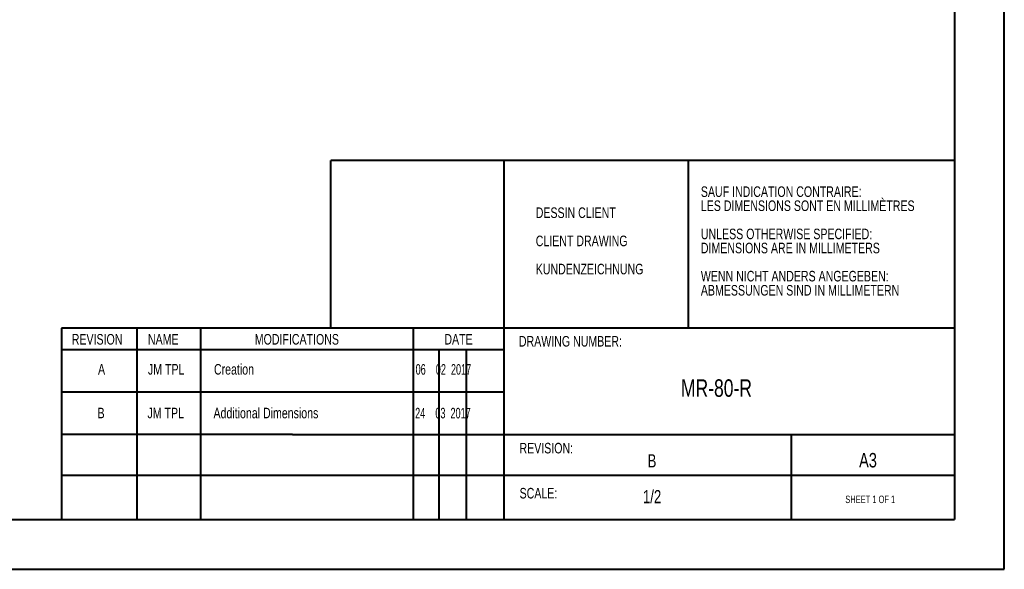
# Model space of a CAD drawing. Header units: millimetres. Extents: x 0 to 420, y 0 to 297.
# Tile 17 of 41: x 223 to 420, y 0 to 110. Entities that reach past the tile are written whole.
import ezdxf

# ---------------------------------------------------------------- set-up
doc = ezdxf.new("R2010")
doc.units = ezdxf.units.MM
doc.styles.add('SLDTEXTSTYLE0', font='TXT', dxfattribs={"width": 0.75})
doc.styles.add('SLDTEXTSTYLE1', font='TXT', dxfattribs={"width": 0.6875})
doc.styles.add('SLDTEXTSTYLE2', font='TXT', dxfattribs={"width": 0.642857})

# ---------------------------------------------------------------- blocks, each defined once
blk = doc.blocks.new('SW_NOTE_0')
at = {"color": 0, "linetype": 'Continuous', "lineweight": 0, "char_height": 2.1167, "attachment_point": 1, "style": 'SLDTEXTSTYLE0'}
for s, insert in [('SAUF INDICATION CONTRAIRE:', (0, 2.73)), ('LES DIMENSIONS SONT EN MILLIMÈTRES', (0, -0.09)), ('UNLESS OTHERWISE SPECIFIED:', (0, -5.74)), ('DIMENSIONS ARE IN MILLIMETERS', (0, -8.56)), ('WENN NICHT ANDERS ANGEGEBEN:', (0, -14.2)), ('ABMESSUNGEN SIND IN MILLIMETERN', (0, -17.03))]:
    blk.add_mtext(s, dxfattribs=dict(at, insert=insert))
blk = doc.blocks.new('SW_NOTE_1')
at = {"color": 0, "linetype": 'Continuous', "lineweight": 0, "char_height": 2.1167, "attachment_point": 1, "style": 'SLDTEXTSTYLE0'}
for s, insert in [('DESSIN CLIENT', (0, 2.73)), ('CLIENT DRAWING', (0, -2.92)), ('KUNDENZEICHNUNG', (0, -8.56))]:
    blk.add_mtext(s, dxfattribs=dict(at, insert=insert))

msp = doc.modelspace()

# ---------------------------------------------------------------- linework, layer by layer
at = {"color": 7, "linetype": 'Continuous', "lineweight": 40}
for p, q in [((420.07884357, 0.21478016), (420.07884357, 297.21478016)), ((410.07884357, 287.21478016), (410.07884357, 10.21478016)), ((410.07884357, 82.12533972), (285.17810608, 82.12533972)), ((285.17810608, 48.51380397), (285.17810608, 82.12533972)), ((319.79422748, 82.12533972), (319.79422748, 10.21478016)), ((356.74183288, 82.12533972), (356.74183288, 48.51380397)), ((410.07884357, 48.51380397), (231.21888987, 48.51380397)), ((231.21888987, 48.51380397), (231.21888987, 10.21478016)), ((246.27050125, 48.51380397), (246.27050125, 10.21478016)), ((259.04765613, 48.51380397), (259.04765613, 10.21478016)), ((301.67592443, 48.51380397), (301.67592443, 10.21478016)), ((319.79422748, 44.21339539), (231.21888987, 44.21478016)), ((306.85713062, 10.21478016), (306.85713062, 44.21359765)), ((312.24838572, 44.21351336), (312.24838572, 10.21478016)), ((319.79422748, 35.71478016), (231.21888987, 35.71478016)), ((277.47884357, 27.21478016), (231.21888987, 27.21478016)), ((277.47884357, 27.21478016), (410.07884357, 27.21478016)), ((377.47752221, 10.21478016), (377.47752221, 27.21478016)), ((410.07884357, 19.03869425), (231.21888987, 19.03869425)), ((9.54138493, 10.21478016), (410.07884357, 10.21478016)), ((0.07884357, 0.21478016), (420.07884357, 0.21478016))]:
    msp.add_line(p, q, dxfattribs=at)

# ---------------------------------------------------------------- block references
at = {"color": 7, "linetype": 'Continuous', "lineweight": 0}
for name, p in [('SW_NOTE_0', (359.28660369, 74.21925123)), ('SW_NOTE_1', (326.20720235, 70.0005758))]:
    msp.add_blockref(name, p, dxfattribs=at)

# ---------------------------------------------------------------- texts
for s, insert, char_height, attachment_point, style in [('REVISION', (233.25959842, 47.3648876), 2.116666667, 1, 'SLDTEXTSTYLE0'), ('NAME', (248.51710075, 47.3648876), 2.116666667, 1, 'SLDTEXTSTYLE0'), ('MODIFICATIONS', (269.92130509, 47.3648876), 2.1166666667, 1, 'SLDTEXTSTYLE0'), ('DATE', (307.90495934, 47.3648876), 2.116666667, 1, 'SLDTEXTSTYLE0'), ('DRAWING NUMBER:', (322.8350305, 46.96581736), 2.1166666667, 1, 'SLDTEXTSTYLE0'), ('Creation', (261.74666224, 41.35235219), 2.116666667, 1, 'SLDTEXTSTYLE0'), ('A', (238.51549723, 41.35235219), 2.11666667, 1, 'SLDTEXTSTYLE0'), ('JM TPL', (248.51710075, 41.35235219), 2.116666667, 1, 'SLDTEXTSTYLE0'), ('06    02  2017', (302.14470512, 41.3340178), 2.1166666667, 1, 'SLDTEXTSTYLE2'), ('MR-80-R', (355.29309507, 38.28562222), 3.5, 1, 'SLDTEXTSTYLE0'), ('B', (238.42071254, 32.5914021), 2.11666667, 1, 'SLDTEXTSTYLE0'), ('JM TPL', (248.42231606, 32.5914021), 2.116666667, 1, 'SLDTEXTSTYLE0'), ('Additional Dimensions', (261.65187756, 32.5914021), 2.1166666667, 1, 'SLDTEXTSTYLE0'), ('24    03  2017', (302.04992044, 32.57306771), 2.1166666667, 1, 'SLDTEXTSTYLE2'), ('REVISION:', (322.95280968, 25.5561209), 2.116666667, 1, 'SLDTEXTSTYLE0'), ('B', (349.4943702, 23.27085635), 2.64583333, 2, 'SLDTEXTSTYLE0'), ('A3', (390.98514584, 23.53401711), 2.910416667, 1, 'SLDTEXTSTYLE0'), ('SCALE:', (322.97730812, 16.52544068), 2.116666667, 1, 'SLDTEXTSTYLE0'), ('1/2', (349.51182522, 16.09718244), 2.645833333, 2, 'SLDTEXTSTYLE0'), ('SHEET 1 OF 1', (388.22358336, 14.98250991), 1.5, 1, 'SLDTEXTSTYLE1')]:
    msp.add_mtext(s, dxfattribs=dict(at, insert=insert, char_height=char_height, attachment_point=attachment_point, style=style))

doc.saveas('drawing.dxf')
